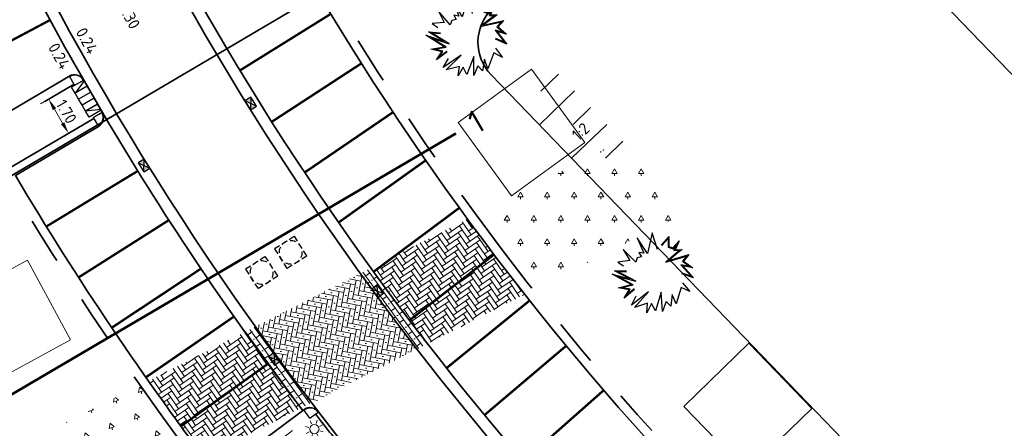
# Model space of a CAD drawing. Header units: metres. Extents: x 109063 to 109671, y 521086 to 521391.
# Tile 29 of 85: x 109329 to 109372, y 521164 to 521181. Entities that reach past the tile are written whole.
import ezdxf
from ezdxf.enums import TextEntityAlignment as Align
from ezdxf.lldxf.tags import DXFTag

# ---------------------------------------------------------------- set-up
doc = ezdxf.new("R2010")
doc.units = ezdxf.units.M
doc.header["$PDMODE"] = 2
doc.linetypes.add('NLCS-HIDDEN', pattern=[4, 2, -2])
doc.linetypes.add('VH-TROTTOIRBAND-SO', pattern=[15, 5, -2, 2, -2, 2, -2])
for name, color, linetype, lineweight in [('N-WE-GR-BEPLANTING_NATUUR_BOS-A-200', 92, 'Continuous', 18), ('N-WE-GR-HEESTER_SYMPHORICARPOS ALBUS (SNEEUWBES)-S', 90, 'Continuous', 25), ('N-WE-GW-TALUD-G', 90, 'Continuous', 35), ('N-WE-GW-TALUDARCERING-S', 90, 'Continuous', 25), ('N-WE-GW-TALUDARCERING_KORT-G', 90, 'Continuous', 35), ('N-WE-GW-TALUDARCERING_LANG-G', 90, 'Continuous', 18), ('N-WE-KL-ET_LS_OV_LICHTMAST-S', 190, 'Continuous', 25), ('N-WE-RI-HWA_KOLK-S-200', 150, 'Continuous', 25), ('N-WE-RI-HWA_KOLK_STRAATKOLK-S-200', 150, 'Continuous', 25), ('N-WE-RI-PUT-S-250', 7, 'Continuous', 25), ('N-WE-VH-KANTOPSLUITING_ELEMENT_INRIT-S', 7, 'Continuous', 25), ('N-WE-VH-KANTOPSLUITING_TROTTOIRBAND_130 150_160_HOEKBLOK-S', 210, 'Continuous', 25), ('N-WE-VH-KANTOPSLUITING_TROTTOIRBAND_130X150-G', 210, 'VH-TROTTOIRBAND-SO', 35), ('N-WE-VH-KANTVERHARDING_WEG-G', 4, 'Continuous', 35), ('N-WE-VH-VERHARDING_STRAATBAKSTENEN_DIKFORMAAT_ZWART-A-200', 7, 'Continuous', 18), ('N-WE-VW-MARKERING_PARKEERVAK-G', 7, 'NLCS-HIDDEN', 35), ('X-XX-AL-M', 7, 'Continuous', 18), ('X-XX-AL-T25', 7, 'Continuous', 25), ('X-XX-AL-VERWIJZING-S', 7, 'Continuous', 25)]:
    doc.layers.add(name, color=color, linetype=linetype, lineweight=lineweight)
for name, color, linetype, lineweight, true_color in [('N-WE-GR-BOOMVAK-G', 7, 'Continuous', 18, 0xcc6600), ('N-WE-OV-KABEL_AANSLUITKABEL-G', 3, 'OV-KABEL-SO', 35, 0x00ff00), ('N-WE-VH-KANTOPSLUITING_TROTTOIRBAND_400-G', 6, 'VH-TROTTOIRBAND-SO', 35, 0xff00ff), ('N-WE-VH-VERHARDING_STRAATBAKSTEEN-A', 7, 'Continuous', 18, 0xa50029)]:
    doc.layers.add(name, color=color, linetype=linetype, lineweight=lineweight, true_color=true_color)
doc.layers.get('0').freeze()
doc.styles.add('NLCS-ISO', font='NLCS-ISO.ttf')
doc.styles.add('NLCS-ISO-M200-T25', font='NLCS-ISO.ttf', dxfattribs={"height": 0.5})
doc.styles.get("Standard").update_dxf_attribs({"font": 'isocpeur.ttf'})
tags = doc.linetypes.add('OV-KABEL-SO', pattern='A,4,-1,[103,NLCS.SHX,S=0.75,R=0,X=0,Y=0],-1,4,-1.5,["0V",Standard,S=1,R=0,X=0,Y=-0.5],-3', length=14.5).pattern_tags.tags
tags[18] = DXFTag(74, 10)
doc.dimstyles.new('NLCS-M200-T25-PIJL_L2_H2', dxfattribs={"dimscale": 0.2, "dimtxt": 2.5, "dimasz": 2.5, "dimexe": 2, "dimexo": 2, "dimgap": 0.7, "dimtad": 1, "dimzin": 0, "dimdsep": 46, "dimtxsty": 'NLCS-ISO-M200-T25', "dimcen": 0, "dimdle": 2, "dimclrd": 256, "dimclre": 256, "dimclrt": 256, "dimazin": 0, "dimtfac": 1, "dimtdec": 3, "dimtofl": 0, "dimtmove": 0, "dimatfit": 3, "dimfxl": 2, "dimfxlon": 1, "dimtfillclr": 256, "dimtolj": 1, "dimtzin": 0, "dimlwd": -1, "dimlwe": -1, "dimarcsym": 0})
pattern_1 = [(169, (0, 0), (-0.24269428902, -0.16369936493), [0.828, -0.414]), (79, (-0.1185, -0.6096), (-0.24269428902, -0.16369936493), [0.828, -0.414]), (169, (-0.52774, -0.00285), (-0.24269428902, -0.16369936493), [0, -1.242]), (169, (-0.16084, -0.28505), (-0.24269428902, -0.16369936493), [0, -1.242])]
pattern_2 = [(126, (0, 0), (-0.167466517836, -0.121671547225), []), (216, (-0.365, 0.5024), (0.3650146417, -0.5023995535), [0.207, -0.207]), (216, (-0.35, 0.1295), (0.3650146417, -0.5023995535), [0.207, -0.207]), (126, (-0.26624, 0.19036), (-0.25119977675, -0.18250732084), [0, -0.3105, 0, 0, 0]), (126, (-0.4337, 0.0687), (-0.25119977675, -0.18250732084), [0, -0.3105, 0, 0, 0])]
pattern_3 = [(214.63206594, (0, 0), (-0.05090282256, -0.27822455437), [0.8, -0.4]), (124.63206594, (0.34098, -0.4937), (-0.05090282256, -0.27822455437), [0.8, -0.4])]

# ---------------------------------------------------------------- blocks, each defined once
blk = doc.blocks.new('*D117')
at = {"layer": 'Defpoints', "color": 0, "transparency": 16777216}
for p in [(109331.634, 521178.479), (109332.488, 521177.009)]:
    blk.add_point(p, dxfattribs=at)
at = {"layer": 'X-XX-AL-M', "transparency": 16777216}
for p, q in [((109330.846, 521178.021), (109330.154, 521177.618)), ((109330.752, 521177.387), (109331.104, 521176.782)), ((109331.701, 521176.551), (109331.009, 521176.149))]:
    blk.add_line(p, q, dxfattribs=at)
for points in [[(109330.824, 521177.429), (109330.68, 521177.345), (109330.5, 521177.819)], [(109331.176, 521176.824), (109331.031, 521176.74), (109331.355, 521176.35)]]:
    blk.add_solid(points, dxfattribs=at)
at = {"layer": 'X-XX-AL-M', "transparency": 16777216, "insert": (109331.265, 521177.281), "char_height": 0.5, "attachment_point": 5, "rotation": 300.1793, "style": 'NLCS-ISO-M200-T25', "bg_fill": 3, "box_fill_scale": 1.1, "bg_fill_color": 256, "bg_fill_true_color": 13158600, "bg_fill_transparency": 0}
blk.add_mtext('\\A1;1.70', dxfattribs=at)
at = {"layer": 'Defpoints', "color": 0, "transparency": 16777216}
blk.add_point((109331.355, 521176.35), dxfattribs=at)
blk = doc.blocks.new('*D131')
at = {"layer": 'Defpoints', "color": 0, "transparency": 16777216}
for p in [(109341.951, 521164.336), (109340.673, 521163.337), (109343.304, 521162.605)]:
    blk.add_point(p, dxfattribs=at)
at = {"layer": 'X-XX-AL-M', "transparency": 16777216}
for p, q in [((109340.989, 521163.584), (109340.358, 521163.091)), ((109341.718, 521162), (109340.981, 521162.943)), ((109342.342, 521161.852), (109341.711, 521161.36))]:
    blk.add_line(p, q, dxfattribs=at)
for points in [[(109341.047, 521162.995), (109340.916, 521162.892), (109340.673, 521163.337)], [(109341.784, 521162.051), (109341.653, 521161.949), (109342.026, 521161.606)]]:
    blk.add_solid(points, dxfattribs=at)
at = {"layer": 'X-XX-AL-M', "transparency": 16777216, "insert": (109341.657, 521162.712), "char_height": 0.5, "attachment_point": 5, "rotation": 308.0042, "style": 'NLCS-ISO-M200-T25', "bg_fill": 3, "box_fill_scale": 1.1, "bg_fill_color": 256, "bg_fill_true_color": 13158600, "bg_fill_transparency": 0}
blk.add_mtext('\\A1;2.20', dxfattribs=at)
blk = doc.blocks.new('SKL-ET_OV_LICHTMAST-SO')
at = {"color": 0, "linetype": 'ByBlock', "lineweight": 18}
for points in [[(-1.25, 0), (-2, 0)], [(-1.41, 1.41), (-0.88, 0.88)], [(0, 2), (0, 1.25)], [(0.88, 0.88), (1.41, 1.41)], [(2, 0), (1.25, 0)], [(-1.41, -1.41), (-0.88, -0.88)], [(0, -1.25), (0, -2)], [(0.88, -0.88), (1.41, -1.41)]]:
    blk.add_lwpolyline(points, dxfattribs=at)
blk.add_circle((0, 0), 1, dxfattribs=at)
blk = doc.blocks.new('SRI-KOLK_STRAAT-SO')
h = blk.add_hatch(color=256)
h.dxf.hatch_style = 1
h.paths.add_polyline_path([(-1.125, 1.5), (-1.125, 0), (0, 0.75)])
h.paths.add_polyline_path([(1.125, 1.5), (0, 0.75), (1.125, 0)])
for p, q in [((-1.125, 0), (1.125, 1.5)), ((1.125, 0), (-1.125, 1.5))]:
    blk.add_line(p, q)
blk.add_lwpolyline([(-1.125, 0), (1.125, 0), (1.125, 1.5), (-1.125, 1.5)], close=True)
blk = doc.blocks.new('SVH-INRITELEMENT_130 150_600X200X300_MIDDEN')
for p, q in [((0, 0.6), (0.3, 0.6)), ((0, 0), (0, 0.6)), ((0.3, 0), (0.3, 0.6)), ((0, 0), (0.3, 0))]:
    blk.add_line(p, q)
blk = doc.blocks.new('SVH-INRITELEMENT_130 150_600X200X300_RECHTS')
for p, q in [((0, 0.6), (0.3, 0.6)), ((0, 0), (0, 0.6)), ((0.269, 0), (0, 0.6)), ((0.3, 0), (0.3, 0.6)), ((0, 0), (0.3, 0))]:
    blk.add_line(p, q)
blk = doc.blocks.new('SVH-INRITELEMENT_130 150_600X200X300_LINKS')
for p, q in [((0, 0.6), (0.3, 0.6)), ((0, 0), (0, 0.6)), ((0.031, 0), (0.3, 0.6)), ((0.3, 0), (0.3, 0.6)), ((0, 0), (0.3, 0))]:
    blk.add_line(p, q)
blk = doc.blocks.new('*U369')
at = {"layer": 'N-WE-GW-TALUDARCERING_KORT-G'}
for p, q in [((109352.42, 521178.89), (109351.664, 521178.161)), ((109353.809, 521177.452), (109353.053, 521176.722)), ((109355.198, 521176.013), (109354.442, 521175.283))]:
    blk.add_line(p, q, dxfattribs=at)
at = {"layer": 'N-WE-GW-TALUDARCERING_LANG-G'}
for p, q in [((109353.114, 521178.171), (109351.603, 521176.713)), ((109354.503, 521176.732), (109352.992, 521175.274))]:
    blk.add_line(p, q, dxfattribs=at)
blk = doc.blocks.new('*U392')
at = {"color": 0, "linetype": 'ByBlock', "lineweight": 50}
blk.add_lwpolyline([(295.04, 0), (0, 0)], dxfattribs=at)
at = {"color": 0, "linetype": 'ByBlock', "style": 'NLCS-ISO'}
blk.add_attdef('NPROFNR', text='', height=5, dxfattribs=at).set_placement((300.04, 0), align=Align.MIDDLE_CENTER)
blk = doc.blocks.new('SRI-PUT_OPHOOGTEBRENGEN-SO')
for p, q in [((-0.5, 2), (0.5, 2)), ((-2, -0.5), (-2, 0.5)), ((2, -0.5), (2, 0.5)), ((-0.5, -2), (0.5, -2))]:
    blk.add_line(p, q)
for points in [[(-1, 2), (-2, 2), (-2, 1)], [(1, 2), (2, 2), (2, 1)], [(-1, -2), (-2, -2), (-2, -1)], [(1, -2), (2, -2), (2, -1)]]:
    blk.add_lwpolyline(points)
for start, end in [(120, 150), (75.5225, 104.4775), (30, 60), (165.5225, 194.4775), (345.5225, 14.4775), (210, 240), (300, 330), (255.5225, 284.4775)]:
    blk.add_arc((0, 0), 2, start, end)
blk = doc.blocks.new('SGR-HEESTER_06')
at = {"flags": 128}
for points in [[(-0.247, 0.534), (-0.247, 0.776), (-0.104, 0.615), (-0.104, 0.615), (-0.018, 0.652), (-0.018, 0.857), (0.045, 0.652), (0.15, 0.758), (0.131, 0.652), (0.094, 0.391), (0.336, 0.77), (0.343, 0.59), (0.585, 0.609), (0.398, 0.503), (0.74, 0.46), (0.492, 0.36)], [(-0.232, 0.534), (-0.232, 0.736), (-0.109, 0.596), (-0.002, 0.642), (-0.002, 0.753), (0.037, 0.623), (0.127, 0.712), (0.116, 0.654), (0.069, 0.324), (0.323, 0.72), (0.328, 0.573), (0.517, 0.588), (0.351, 0.494), (0.679, 0.452), (0.486, 0.375)], [(-0.247, 0.404), (-0.57, 0.602), (-0.353, 0.199), (-0.738, 0.311), (-0.415, 0.156), (-0.502, 0.094), (-0.402, 0.063), (-0.458, -0.018), (-0.415, -0.105), (-0.8, -0.08), (-0.539, -0.161), (-0.707, -0.359), (-0.564, -0.335)], [(0.628, 0.224), (0.876, 0.187), (0.672, 0.131), (0.827, -0.204), (0.628, -0.111), (0.771, -0.316), (0.628, -0.31), (0.715, -0.521), (0.423, -0.229), (0.591, -0.608), (0.423, -0.552), (0.479, -0.763), (0.355, -0.601), (0.206, -0.856), (0.212, -0.403), (0.125, -0.862), (0.069, -0.645)], [(-0.049, -0.564), (-0.092, -0.85), (-0.136, -0.645), (-0.34, -0.769), (-0.173, -0.533), (-0.626, -0.632), (-0.272, -0.459), (-0.638, -0.546), (-0.44, -0.378)], [(-0.064, -0.562), (-0.095, -0.764), (-0.125, -0.621), (-0.285, -0.718), (-0.137, -0.51), (-0.506, -0.59), (-0.143, -0.412), (-0.579, -0.516), (-0.43, -0.39)]]:
    blk.add_lwpolyline(points, dxfattribs=at)
blk = doc.blocks.new('SVH-TROTTOIRBAND HOEKBLOK_130 150X160_R450_H90UITW_VB-MM')
at = {"linetype": 'Continuous'}
for q in [(450, 450), (0, 0)]:
    blk.add_line((0, 450), q, dxfattribs=at)
for radius in [450, 430]:
    blk.add_arc((0, 450), radius, 270, 0, dxfattribs=at)

msp = doc.modelspace()

# ---------------------------------------------------------------- hatches: boundary and pattern name
at = {"layer": 'N-WE-GR-BEPLANTING_NATUUR_BOS-A-200'}
h = msp.add_hatch(dxfattribs=at)
h.set_pattern_fill('AGR-BOS-SO', color=256, scale=0.2, pattern_type=2)
h.set_pattern_definition([(0, (109286.0104, 521173.618), (0.57735, 1), [0.23094, -0.92376]), (240, (109286.1259, 521173.818), (0.57735, -1), [0.23094, -0.92376]), (300, (109286.1259, 521173.818), (1.1547, 2e-07), [0.23094, -0.92376]), (270, (109286.1259, 521173.61804), (0.57735, -1), [0.1, -1.9])])
h.paths.add_polyline_path([(109349.055, 521172.942), (109354.982, 521175.948), (109357.888, 521172.937), (109351.519, 521169.707)])
at = {"layer": 'N-WE-GR-BEPLANTING_NATUUR_BOS-A-200', "transparency": 33554687}
h = msp.add_hatch(dxfattribs=at)
h.set_pattern_fill('AGR-BOS-SO', color=256, scale=0.2, angle=20.835, pattern_type=2)
h.set_pattern_definition([(20.835, (109286.0891, 521173.59), (0.183919, 1.13996), [0.23094, -0.92376]), (260.835, (109286.1259, 521173.818), (0.895274, -0.729258), [0.23094, -0.92376]), (320.835, (109286.1259, 521173.818), (1.079193, 0.410701), [0.23094, -0.92376]), (290.835, (109286.19705, 521173.6311), (0.895274, -0.729258), [0.1, -1.9])])
edge = h.paths.add_edge_path()
edge.add_line((109329.277, 521162.951), (109331.309, 521159.496))
edge.add_line((109331.309, 521159.496), (109336.817, 521162.25))
edge.add_arc((109444.784, 521243.295), 135, 215.1742, 216.89375, ccw=False)
edge.add_line((109334.434, 521165.527), (109329.277, 521162.951))
at = {"layer": 'N-WE-VH-VERHARDING_STRAATBAKSTEEN-A'}
h = msp.add_hatch(dxfattribs=at)
h.set_pattern_fill('AVH-SBS_DIKFORMAAT_HALFST-SO', color=256, scale=0.3, angle=126, pattern_type=2)
h.set_pattern_definition(pattern_2)
h.paths.add_polyline_path([(109344.357, 521170.56), (109343.906, 521170.331, 0.008155), (109346.339, 521167.08), (109346.793, 521167.31, -0.008188)])
h = msp.add_hatch(dxfattribs=at)
h.set_pattern_fill('AVH-SBS_DIKFORMAAT_KEPER', color=256, scale=3, angle=169, pattern_type=2)
h.set_pattern_definition(pattern_1)
h.paths.add_polyline_path([(109343.003, 521169.873), (109343.906, 521170.331), (109345.209, 521168.561), (109346.339, 521167.08), (109345.431, 521166.619), (109344.111, 521168.361)])
h = msp.add_hatch(dxfattribs=at)
h.set_pattern_fill('AVH-SBS_DIKFORMAAT_KEPER', color=256, scale=3, angle=169, pattern_type=2)
h.set_pattern_definition(pattern_1)
edge = h.paths.add_edge_path()
edge.add_arc((109444.784, 521243.295), 128.5, 215.59623, 217.4052)
edge.add_line((109342.708, 521165.238), (109345.431, 521166.619))
edge.add_arc((109444.784, 521243.295), 125.5, 215.80593, 217.65943, ccw=False)
edge.add_line((109343.003, 521169.873), (109340.295, 521168.499))
h = msp.add_hatch(dxfattribs=at)
h.set_pattern_fill('AVH-SBS_DIKFORMAAT_KEPER', color=256, scale=3, angle=169, pattern_type=2)
h.set_pattern_definition(pattern_1)
h.paths.add_polyline_path([(109339.393, 521168.042), (109340.295, 521168.499), (109341.552, 521166.774), (109342.708, 521165.238), (109341.828, 521164.743), (109340.676, 521166.278)])
h = msp.add_hatch(dxfattribs=at)
h.set_pattern_fill('AVH-SBS_DIKFORMAAT_HALFST-SO', color=256, scale=0.3, angle=126, pattern_type=2)
h.set_pattern_definition(pattern_2)
h.paths.add_polyline_path([(109339.393, 521168.042), (109338.942, 521167.813, 0.0078), (109341.348, 521164.548), (109341.802, 521164.778, -0.007831)])
at = {"layer": 'N-WE-VH-VERHARDING_STRAATBAKSTENEN_DIKFORMAAT_ZWART-A-200'}
h = msp.add_hatch(dxfattribs=at)
h.set_pattern_fill('AVH-SBS_LINGEFORMAAT_ELLEBOOG-SO', color=256, scale=2.5, angle=214.6321, pattern_type=2)
h.set_pattern_definition(pattern_3)
edge = h.paths.add_edge_path()
edge.add_arc((109444.784, 521243.295), 119.4, 216.26524, 218.21652)
edge.add_line((109350.974, 521169.43), (109346.793, 521167.31))
edge.add_arc((109444.784, 521243.295), 124, 216.0052, 217.79124, ccw=False)
edge.add_line((109344.472, 521170.401), (109345.388, 521171.083))
edge.add_line((109345.388, 521171.083), (109348.513, 521172.667))
h = msp.add_hatch(dxfattribs=at)
h.set_pattern_fill('AVH-SBS_LINGEFORMAAT_ELLEBOOG-SO', color=256, scale=2.5, angle=214.6321, pattern_type=2)
h.set_pattern_definition(pattern_3)
h.paths.add_polyline_path([(109339.93, 521166.446, -0.003244), (109338.942, 521167.813), (109334.795, 521165.71, 0.00445), (109336.193, 521163.764)])
h = msp.add_hatch(dxfattribs=at)
h.set_pattern_fill('AVH-SBS_LINGEFORMAAT_ELLEBOOG-SO', color=256, scale=2.5, angle=214.6321, pattern_type=2)
h.set_pattern_definition(pattern_3)
h.paths.add_polyline_path([(109341.348, 521164.548, -0.004555), (109339.93, 521166.446), (109336.193, 521163.764, 0.003076), (109337.18, 521162.434)])

# ---------------------------------------------------------------- linework, layer by layer
at = {"layer": 'N-WE-GR-BOOMVAK-G'}
for points in [[(109351.264, 521179.107), (109353.559, 521175.954), (109350.406, 521173.659), (109348.111, 521176.812)], [(109329.592, 521170.903), (109331.446, 521167.472), (109328.015, 521165.617), (109326.161, 521169.048)], [(109360.611, 521167.333), (109363.325, 521164.532), (109360.524, 521161.818), (109357.81, 521164.619)]]:
    msp.add_lwpolyline(points, close=True, dxfattribs=at)
at = {"layer": 'N-WE-GW-TALUD-G', "flags": 128}
msp.add_lwpolyline([(109353.162, 521185.15), (109349.576, 521181.694, 0.414448), (109349.525, 521178.865), (109371.264, 521156.346, 0.414247), (109374.092, 521156.296), (109377.674, 521159.755)], format="xyb", dxfattribs=at)
at = {"layer": 'N-WE-VH-KANTOPSLUITING_TROTTOIRBAND_130X150-G', "flags": 128}
msp.add_lwpolyline([(109341.982, 521164.296, 0.004349), (109343.371, 521162.52)], format="xyb", dxfattribs=at)
at = {"layer": 'N-WE-VH-KANTOPSLUITING_TROTTOIRBAND_400-G', "flags": 128}
for points in [[(109331.304, 521193.188), (109335.894, 521195.295, 0.12516), (109372.053, 521149.108), (109373.113, 521148.29), (109370.033, 521144.301)], [(109326.014, 521190.563), (109321.408, 521188.492, 0.025649), (109327.668, 521176.147), (109331.594, 521178.456)], [(109332.446, 521176.984), (109328.523, 521174.677, 0.030289), (109337.665, 521161.133), (109341.711, 521164.156)]]:
    msp.add_lwpolyline(points, format="xyb", dxfattribs=at)
msp.add_lwpolyline([(109331.98, 521178.682), (109331.981, 521178.683)], dxfattribs=at)
at = {"layer": 'N-WE-VH-KANTVERHARDING_WEG-G', "flags": 128}
for points in [[(109330.09, 521194.864, 0.129132), (109368.691, 521144.755), (109369.438, 521144.179)], [(109331.467, 521192.823), (109335.692, 521194.762, 0.124296), (109371.808, 521148.792), (109372.552, 521148.218), (109369.74, 521144.577), (109369.716, 521144.545)], [(109325.492, 521192.9, 0.129092), (109365.635, 521140.798), (109366.429, 521140.185)], [(109326.192, 521190.205), (109321.936, 521188.29, 0.024157), (109327.814, 521176.697), (109331.436, 521178.826)], [(109326.131, 521190.178, 0.024049), (109331.78, 521179.029, 0.024049)], [(109333.037, 521176.868, 0.028854), (109341.428, 521164.444, 0.028854)], [(109341.471, 521164.477), (109337.742, 521161.691, -0.028809), (109329.071, 521174.536), (109332.652, 521176.641)]]:
    msp.add_lwpolyline(points, format="xyb", dxfattribs=at)
for points in [[(109382.811, 521167.609), (109359.533, 521191.723), (109352.949, 521185.368), (109351.213, 521187.167), (109358.521, 521194.221)], [(109331.78, 521179.029), (109331.782, 521179.03)]]:
    msp.add_lwpolyline(points, dxfattribs=at)
at = {"layer": 'N-WE-VH-KANTVERHARDING_WEG-G'}
msp.add_lwpolyline([(109331.512, 521192.843, 0.124186), (109368.997, 521145.151), (109369.74, 521144.577)], format="xyb", dxfattribs=at)
at = {"layer": 'N-WE-VW-MARKERING_PARKEERVAK-G', "ltscale": 0.5, "const_width": 0.1}
for points in [[(109338.719, 521179.044), (109342.626, 521181.471)], [(109330.565, 521181.214), (109326.502, 521179.057)], [(109340.088, 521176.837), (109343.943, 521179.346)], [(109341.502, 521174.66), (109345.304, 521177.249)], [(109342.962, 521172.512), (109346.709, 521175.181)], [(109334.335, 521174.731), (109330.402, 521172.344)], [(109344.466, 521170.396), (109348.156, 521173.142)], [(109335.674, 521172.62), (109331.788, 521170.158)], [(109346.014, 521168.312), (109349.646, 521171.135)], [(109337.053, 521170.535), (109333.215, 521167.998)], [(109347.606, 521166.26), (109351.178, 521169.159)], [(109338.472, 521168.477), (109334.684, 521165.867)], [(109349.24, 521164.243), (109352.751, 521167.215)], [(109339.93, 521166.446), (109336.193, 521163.764)], [(109350.916, 521162.26), (109354.364, 521165.305)]]:
    msp.add_lwpolyline(points, dxfattribs=at)

# ---------------------------------------------------------------- block references
at = {"layer": 'N-WE-GR-HEESTER_SYMPHORICARPOS ALBUS (SNEEUWBES)-S', "xscale": 2, "yscale": 2, "zscale": 2}
for p, rotation in [((109348.508, 521180.574), 315.1236091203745), ((109356.515, 521170.422), 318.7087687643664)]:
    msp.add_blockref('SGR-HEESTER_06', p, dxfattribs=dict(at, rotation=rotation))
at = {"layer": 'N-WE-GW-TALUDARCERING-S'}
msp.add_blockref('*U369', (0, 0), dxfattribs=at)
at = {"layer": 'N-WE-RI-HWA_KOLK-S-200', "xscale": 0.2, "yscale": 0.2, "zscale": 0.2}
for p, rotation in [((109344.528, 521169.478), 306.4237597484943), ((109340.331, 521166.746), 126.0801777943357)]:
    msp.add_blockref('SRI-KOLK_STRAAT-SO', p, dxfattribs=dict(at, rotation=rotation))
at = {"layer": 'N-WE-RI-HWA_KOLK_STRAATKOLK-S-200', "xscale": 0.2, "yscale": 0.2, "zscale": 0.2}
for p, rotation in [((109339.315, 521177.707), 121.7413208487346), ((109334.475, 521174.884), 301.9940163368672)]:
    msp.add_blockref('SRI-KOLK_STRAAT-SO', p, dxfattribs=dict(at, rotation=rotation))
at = {"layer": 'N-WE-RI-PUT-S-250', "xscale": 0.25, "yscale": 0.25, "zscale": 0.25}
for p, rotation in [((109340.911, 521171.237), 33.00750265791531), ((109339.662, 521170.37), 33.82014116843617)]:
    msp.add_blockref('SRI-PUT_OPHOOGTEBRENGEN-SO', p, dxfattribs=dict(at, rotation=rotation))

# ---------------------------------------------------------------- texts
at = {"layer": 'X-XX-AL-T25', "char_height": 0.5, "attachment_point": 1, "style": 'NLCS-ISO-M200-T25'}
for s, insert, rotation in [('0.30', (109333.917, 521182.001), 299.0223), ('0.24', (109332.084, 521180.948), 299.0223), ('0.24', (109330.894, 521180.288), 299.0223), ('1:2', (109352.946, 521176.366), 42.2161)]:
    msp.add_mtext_dynamic_manual_height_columns(s, width=1.41981, gutter_width=2.5, heights=[0], dxfattribs=dict(at, insert=insert, rotation=rotation))

# ---------------------------------------------------------------- next in the draw order: dimensions: what is measured, and where the dimension line sits
at = {"layer": 'X-XX-AL-M'}
for p1, p2, distance, picture, middle in [((109331.634, 521178.479), (109332.488, 521177.009), -1.311, '*D117', (109331.265, 521177.281)), ((109343.304, 521162.605), (109341.951, 521164.336), 1.622, '*D131', (109341.657, 521162.712))]:
    dim = msp.add_aligned_dim(p1=p1, p2=p2, distance=distance, dimstyle='NLCS-M200-T25-PIJL_L2_H2', override={"dimtfill": 1}, dxfattribs=at)
    dim.commit()
    dim.dimension.update_dxf_attribs({"geometry": picture, "text_midpoint": middle})

# ---------------------------------------------------------------- next in the draw order: linework, layer by layer
at = {"layer": 'N-WE-OV-KABEL_AANSLUITKABEL-G', "flags": 128}
msp.add_lwpolyline([(109342.715, 521182.665), (109323.039, 521171.092)], dxfattribs=at)
at = {"layer": 'N-WE-VH-KANTVERHARDING_WEG-G', "flags": 128}
msp.add_lwpolyline([(109331.78, 521179.029), (109333.037, 521176.868)], dxfattribs=at)

# ---------------------------------------------------------------- next in the draw order: block references
at = {"layer": 'N-WE-KL-ET_LS_OV_LICHTMAST-S', "xscale": 0.2, "yscale": 0.2, "zscale": 0.2, "rotation": 27.7805159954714}
msp.add_blockref('SKL-ET_OV_LICHTMAST-SO', (109341.928, 521163.643), dxfattribs=at)
at = {"layer": 'N-WE-VH-KANTOPSLUITING_ELEMENT_INRIT-S'}
for name, p, rotation in [('SVH-INRITELEMENT_130 150_600X200X300_RECHTS', (109332.16, 521178.376), 120.110903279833), ('SVH-INRITELEMENT_130 150_600X200X300_MIDDEN', (109332.311, 521178.117), 120.1109032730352), ('SVH-INRITELEMENT_130 150_600X200X300_MIDDEN', (109332.461, 521177.857), 120.1109032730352), ('SVH-INRITELEMENT_130 150_600X200X300_MIDDEN', (109332.612, 521177.598), 120.1109032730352), ('SVH-INRITELEMENT_130 150_600X200X300_LINKS', (109332.76, 521177.337), 120.1109032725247)]:
    msp.add_blockref(name, p, dxfattribs=dict(at, rotation=rotation))
at = {"layer": 'N-WE-VH-KANTOPSLUITING_TROTTOIRBAND_130 150_160_HOEKBLOK-S', "xscale": 0.001, "yscale": 0.001, "zscale": 0.001}
for p, rotation in [((109332.009, 521178.636), 119.4978805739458), ((109332.65, 521176.644), 30.93894399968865), ((109342.101, 521164.386), 126.765846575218)]:
    msp.add_blockref('SVH-TROTTOIRBAND HOEKBLOK_130 150X160_R450_H90UITW_VB-MM', p, dxfattribs=dict(at, rotation=rotation))
at = {"layer": 'X-XX-AL-VERWIJZING-S', "xscale": 0.2, "yscale": 0.2, "zscale": 0.2, "rotation": 30.3946000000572}
msp.add_blockref('*U392', (109297.119, 521146.49), dxfattribs=at).add_auto_attribs({'NPROFNR': '1'})

doc.saveas('drawing.dxf')
